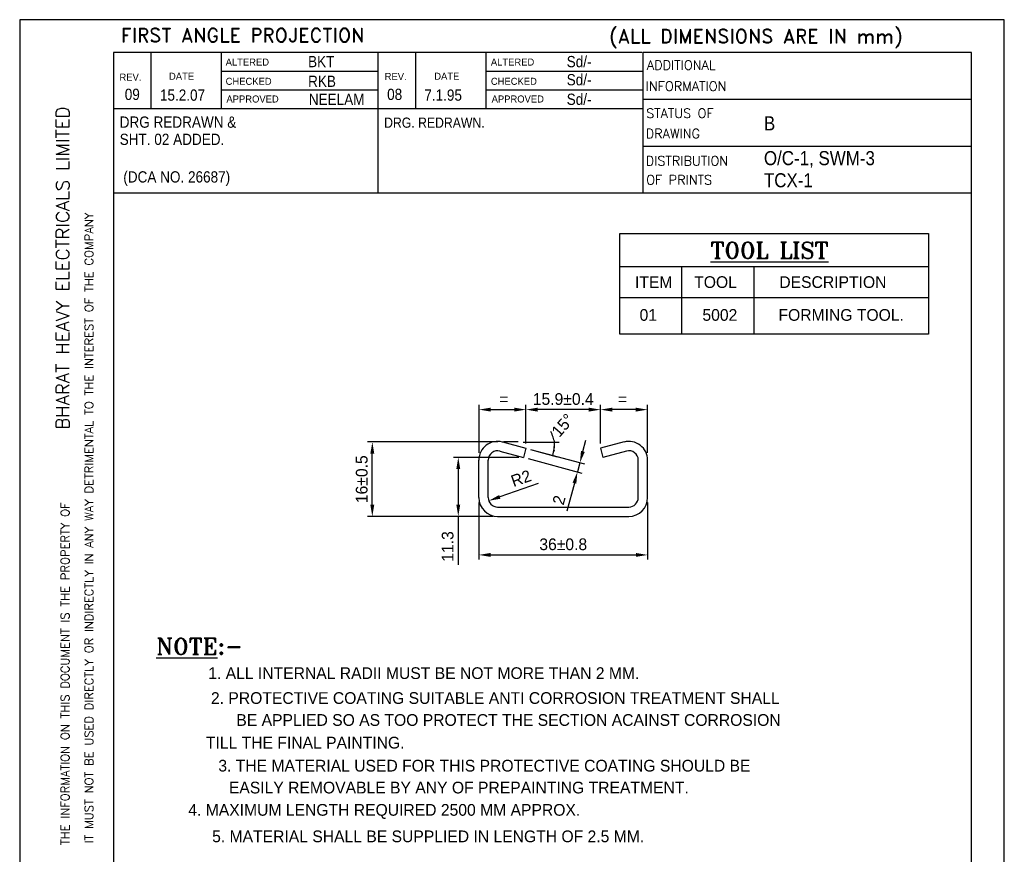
# Model space of a CAD drawing. Extents: x -15461 to 18833, y -2298 to 2685.
# Tile 5 of 5: x 18623 to 18833, y 2507 to 2685. Entities that reach past the tile are written whole.
import ezdxf
from ezdxf.enums import TextEntityAlignment as Align

# ---------------------------------------------------------------- set-up
doc = ezdxf.new("R2010")
doc.units = 0
doc.header["$LTSCALE"] = 0.5
doc.header["$MEASUREMENT"] = 0
doc.layers.get('0').update_dxf_attribs({"linetype": 'CONTINUOUS'})
doc.layers.get('DEFPOINTS').update_dxf_attribs({"linetype": 'CONTINUOUS'})
doc.layers.add('TEXT', color=3, linetype='CONTINUOUS')
doc.layers.add('TXT', color=2, linetype='CONTINUOUS')
doc.styles.add('ROMAND', font='romand')
doc.styles.add('ROMANS', font='romans.shx')
doc.styles.add('ROMANT', font='romant.shx')
doc.dimstyles.get("Standard").update_dxf_attribs({"dimtxt": 2.5, "dimasz": 2.5, "dimexe": 1, "dimexo": 1, "dimgap": 1, "dimtad": 1, "dimdec": 0, "dimzin": 12, "dimdsep": 46, "dimtxsty": 'Standard', "dimcen": 0, "dimclrd": 1, "dimclre": 1, "dimclrt": 2, "dimadec": 0, "dimazin": 3, "dimtfac": 1, "dimtdec": 0, "dimtmove": 0, "dimatfit": 3, "dimfxl": 0, "dimtolj": 1, "dimtzin": 0, "dimarcsym": 0})

# ---------------------------------------------------------------- blocks, each defined once
blk = doc.blocks.new('A4')
for p, q in [((0, 297), (0, 0)), ((210, 297), (0, 297)), ((210, 0), (210, 297)), ((132.79, 290), (20, 290)), ((20, 290), (20, 7)), ((28, 290), (28, 278)), ((43, 290), (43, 277.99)), ((76.4, 290), (76.4, 260)), ((84.4, 290), (84.4, 277.98)), ((99.4, 290), (99.4, 277.98)), ((133, 260), (133, 290)), ((203, 290), (133, 290)), ((203, 7), (203, 290)), ((76.4, 285.99), (43, 285.99)), ((133, 285.97), (99.4, 285.98)), ((20, 282), (20, 282)), ((76.4, 281.99), (43, 281.99)), ((133, 281.97), (99.4, 281.98)), ((203, 280), (133, 280)), ((133, 277.97), (20, 278)), ((203, 270), (133, 270)), ((203, 260), (20, 260))]:
    blk.add_line(p, q)
at = {"style": 'ROMANS', "width": 0.7}
for tag, p in [('NEW_ALT_BY', (55.26, 287.07)), ('OLD_ALT_BY', (111.5, 287.32)), ('NEW_CHD_BY', (55.8, 283.39)), ('OLD_CHD_BY', (111.5, 283.23)), ('NEW_REV_NO', (20.47, 280.69)), ('NEW_REV_DT', (29.91, 280.8)), ('OLD_REV_NO', (77.51, 281.45)), ('OLD_REV_DT', (85.97, 280.5)), ('NEW_APP_BY', (57.03, 279.3)), ('OLD_APP_BY', (113.28, 279.13))]:
    blk.add_attdef(tag, p, '', height=1.5, dxfattribs=at)
at = {"color": 7, "style": 'ROMANS'}
for tag, p, height in [('NEW_ALT_SIGN', (66.32, 287.35), 1), ('OLD_ALT_SIGN', (122.94, 287.73), 1), ('NEW_CHD_SIGN', (67.27, 283.66), 1), ('OLD_CHD_SIGN', (123.22, 283.5), 1), ('NEW_APP_SIGN', (67.95, 279.16), 1), ('OLD_APP_SIGN', (124.72, 279.41), 1), ('DRN_SIGN', (159.64, 55.29), 1), ('CHD_SIGN', (159.2, 49.18), 1), ('APP_SIGN', (159.2, 43.06), 1), ('TITLE1', (42.35, 16.76), 3.5), ('TITLE2', (42.35, 10.55), 3.5)]:
    blk.add_attdef(tag, p, '', height=height, dxfattribs=at)
at = {"style": 'ROMANS'}
for tag, p, height in [('NEW_DCA_NO', (20.9, 275.07), 2), ('OLD_DCA_NO', (78.06, 274.63), 2), ('NEW_DCA_DETAILS', (20.9, 271.39), 1.8), ('OLD_DCA_DETAILS', (78.06, 270.95), 1.8)]:
    blk.add_attdef(tag, p, '', height=height, dxfattribs=at)
for tag, p, width in [('SHTNO', (13.78, 110.33), 0.8), ('REV_NO', (13.8, 101.04), 0.8), ('DRG_NO', (13.88, 72.7), 0.9)]:
    blk.add_attdef(tag, p, '', height=2.8, rotation=90, dxfattribs=dict(at, width=width))
at = {"color": 7, "style": 'ROMANS'}
for tag, height, p in [('DRN_BY', 2, (149.82, 56.82)), ('DRN_DATE', 1.5, (180.8, 56.66)), ('CHD_BY', 2, (149.82, 50.82)), ('CHD_DATE', 1.5, (180.7, 51.14)), ('APP_BY', 2, (149.82, 44.81)), ('APP_DATE', 1.5, (180.7, 44.64)), ('SCALE', 2.5, (100.77, 30.22)), ('ITNO', 2.5, (181.7, 30.87)), ('NOIT', 2.5, (197.04, 30.38)), ('REFTOASSY', 2.5, (147.44, 29.6)), ('REV_NO', 3.5, (197.3, 16.45)), ('SHTNO', 2.5, (157.79, 10.06)), ('NOSHT', 2.5, (199.43, 10.04))]:
    blk.add_attdef(tag, text='', height=height, dxfattribs=at).set_placement(p, align=Align.MIDDLE)
at = {"color": 7, "style": 'ROMANS', "width": 0.8}
blk.add_attdef('WEIGHT', text='', height=2.3, dxfattribs=at).set_placement((119.67, 29.96), align=Align.MIDDLE)
at = {"color": 7, "style": 'ROMANS', "width": 1.5}
blk.add_attdef('DRG_NO', (133.59, 15.09), '', height=3.5, dxfattribs=at)
at = {"layer": 'TEXT'}
for s, height, style, p in [('FIRST ANGLE PROJECTION', 3, 'ROMAND', (21.58, 292.18)), ('(ALL DIMENSIONS ARE IN mm)', 3, 'ROMAND', (125.77, 292.01)), ('ADDITIONAL', 2, 'ROMANS', (133.78, 286.34)), ('INFORMATION', 2, 'ROMANS', (133.51, 281.82)), ('STATUS OF ', 2, 'ROMANS', (133.62, 276.06)), ('DRAWING', 2, 'ROMANS', (133.53, 271.72)), ('DISTRIBUTION', 2, 'ROMANS', (133.53, 265.92)), ('OF PRINTS', 2, 'ROMANS', (133.62, 261.87))]:
    blk.add_text(s, height=height, dxfattribs=dict(at, style=style)).set_placement(p)
for s, p in [('ALTERED', (43.93, 287.22)), ('ALTERED', (100.5, 287.22)), ('DATE', (31.85, 284.2)), ('REV.', (77.85, 284.15)), ('DATE', (88.42, 284.2)), ('REV.', (21.28, 284.01)), ('CHECKED', (43.93, 283.12)), ('CHECKED', (100.5, 283.12)), ('APPROVED', (44.1, 279.35)), ('APPROVED', (100.66, 279.35))]:
    blk.add_text(s, height=1.5, dxfattribs=at).set_placement(p)
at = {"layer": 'TEXT', "style": 'ROMAND', "width": 0.868356}
blk.add_text('BHARAT HEAVY ELECTRICALS LIMITED', height=2.8, rotation=90, dxfattribs=at).set_placement((10.57, 209.62), (10.57, 278.51), align=Align.FIT)
at = {"layer": 'TEXT', "style": 'ROMAND'}
for s, p in [('IT MUST NOT BE USED DIRECTLY OR INDIRECTLY IN ANY WAY DETRIMENTAL TO THE INTEREST OF THE COMPANY', (15.67, 121.4)), ('THE INFORMATION ON THIS DOCUMENT IS THE PROPERTY OF', (10.59, 121.04))]:
    blk.add_text(s, height=1.8, rotation=90, dxfattribs=at).set_placement(p)
blk = doc.blocks.new('*D20')
at = {"color": 1, "lineweight": -2}
for p, q in [((18724.94, 2595.02), (18697.19, 2595.02)), ((18698.19, 2581.65), (18698.19, 2592.52)), ((18723.91, 2579.15), (18697.19, 2579.15))]:
    blk.add_line(p, q, dxfattribs=at)
at = {"color": 1}
for points in [[(18697.77, 2592.52), (18698.61, 2592.52), (18698.19, 2595.02)], [(18697.77, 2581.65), (18698.61, 2581.65), (18698.19, 2579.15)]]:
    blk.add_solid(points, dxfattribs=at)
at = {"layer": 'DEFPOINTS', "color": 0}
for p in [(18698.19, 2595.02), (18725.94, 2595.02), (18724.91, 2579.15)]:
    blk.add_point(p, dxfattribs=at)
at = {"color": 2, "insert": (18695.94, 2587.08), "char_height": 2.5, "attachment_point": 5, "rotation": 90}
blk.add_mtext('\\A1;16±0.5', dxfattribs=at)
blk = doc.blocks.new('*D21')
at = {"color": 1, "lineweight": -2}
for p, q in [((18720.91, 2582.15), (18720.91, 2569.94)), ((18756.91, 2582.15), (18756.91, 2569.94)), ((18723.41, 2570.94), (18754.41, 2570.94))]:
    blk.add_line(p, q, dxfattribs=at)
at = {"color": 1}
for points in [[(18723.41, 2571.36), (18723.41, 2570.53), (18720.91, 2570.94)], [(18754.41, 2571.36), (18754.41, 2570.53), (18756.91, 2570.94)]]:
    blk.add_solid(points, dxfattribs=at)
at = {"layer": 'DEFPOINTS', "color": 0}
for p in [(18720.91, 2583.15), (18756.91, 2583.15), (18756.91, 2570.94)]:
    blk.add_point(p, dxfattribs=at)
at = {"color": 2, "insert": (18738.91, 2573.19), "char_height": 2.5, "attachment_point": 5}
blk.add_mtext('\\A1;36±0.8', dxfattribs=at)
blk = doc.blocks.new('*D22')
at = {"color": 1, "lineweight": -2}
for p, q in [((18729.44, 2591.74), (18715.52, 2591.74)), ((18716.52, 2589.24), (18716.52, 2581.65)), ((18723.91, 2579.15), (18715.52, 2579.15)), ((18716.52, 2579.15), (18716.52, 2568.82))]:
    blk.add_line(p, q, dxfattribs=at)
at = {"color": 1}
for points in [[(18716.11, 2589.24), (18716.94, 2589.24), (18716.52, 2591.74)], [(18716.11, 2581.65), (18716.94, 2581.65), (18716.52, 2579.15)]]:
    blk.add_solid(points, dxfattribs=at)
at = {"layer": 'DEFPOINTS', "color": 0}
for p in [(18716.52, 2591.74), (18730.44, 2591.74), (18724.91, 2579.15)]:
    blk.add_point(p, dxfattribs=at)
at = {"color": 2, "insert": (18714.27, 2572.74), "char_height": 2.5, "attachment_point": 5, "rotation": 90}
blk.add_mtext('\\A1;11.3', dxfattribs=at)
blk = doc.blocks.new('*D23')
at = {"color": 1, "lineweight": -2}
for p, q in [((18730.96, 2594.67), (18730.96, 2602.92)), ((18744.36, 2601.92), (18733.46, 2601.92)), ((18746.86, 2594.67), (18746.86, 2602.92))]:
    blk.add_line(p, q, dxfattribs=at)
at = {"color": 1}
for points in [[(18733.46, 2602.34), (18733.46, 2601.5), (18730.96, 2601.92)], [(18744.36, 2602.34), (18744.36, 2601.5), (18746.86, 2601.92)]]:
    blk.add_solid(points, dxfattribs=at)
at = {"layer": 'DEFPOINTS', "color": 0}
for p in [(18730.96, 2601.92), (18730.96, 2593.67), (18746.86, 2593.67)]:
    blk.add_point(p, dxfattribs=at)
at = {"color": 2, "insert": (18738.91, 2604.17), "char_height": 2.5, "attachment_point": 5}
blk.add_mtext('\\A1;15.9±0.4', dxfattribs=at)
blk = doc.blocks.new('*D24')
at = {"color": 1, "lineweight": -2}
for p, q in [((18720.95, 2592.74), (18720.95, 2602.92)), ((18723.45, 2601.92), (18728.46, 2601.92)), ((18730.96, 2594.67), (18730.96, 2602.92))]:
    blk.add_line(p, q, dxfattribs=at)
at = {"color": 1}
for points in [[(18723.45, 2602.34), (18723.45, 2601.5), (18720.95, 2601.92)], [(18728.46, 2602.34), (18728.46, 2601.5), (18730.96, 2601.92)]]:
    blk.add_solid(points, dxfattribs=at)
at = {"layer": 'DEFPOINTS', "color": 0}
for p in [(18730.96, 2601.92), (18730.96, 2593.67), (18720.95, 2591.74)]:
    blk.add_point(p, dxfattribs=at)
at = {"color": 2, "insert": (18726.26, 2604.17), "char_height": 2.5, "attachment_point": 5}
blk.add_mtext('\\A1;=', dxfattribs=at)
blk = doc.blocks.new('*D27')
at = {"color": 1, "lineweight": -2}
blk.add_line((18733.56, 2586.18), (18725.38, 2583.32), dxfattribs=at)
at = {"color": 1}
blk.add_solid([(18725.24, 2583.71), (18725.52, 2582.92), (18723.02, 2582.49)], dxfattribs=at)
at = {"layer": 'DEFPOINTS', "color": 0}
for p in [(18724.91, 2583.15), (18723.02, 2582.49)]:
    blk.add_point(p, dxfattribs=at)
at = {"color": 2, "insert": (18729.91, 2587.28), "char_height": 2.5, "attachment_point": 5, "rotation": 19.2781}
blk.add_mtext('\\A1;R2', dxfattribs=at)
blk = doc.blocks.new('*D28')
at = {"color": 1, "lineweight": -2}
for p, q in [((18746.86, 2594.67), (18746.86, 2602.92)), ((18754.36, 2601.92), (18749.36, 2601.92)), ((18756.86, 2592.74), (18756.86, 2602.92))]:
    blk.add_line(p, q, dxfattribs=at)
at = {"color": 1}
for points in [[(18749.36, 2602.34), (18749.36, 2601.5), (18746.86, 2601.92)], [(18754.36, 2602.34), (18754.36, 2601.5), (18756.86, 2601.92)]]:
    blk.add_solid(points, dxfattribs=at)
at = {"layer": 'DEFPOINTS', "color": 0}
for p in [(18746.86, 2601.92), (18746.86, 2593.67), (18756.86, 2591.74)]:
    blk.add_point(p, dxfattribs=at)
at = {"color": 2, "insert": (18751.55, 2604.17), "char_height": 2.5, "attachment_point": 5}
blk.add_mtext('\\A1;=', dxfattribs=at)
blk = doc.blocks.new('*D29')
at = {"color": 1, "lineweight": -2}
for p, q in [((18743.11, 2593.01), (18743.75, 2595.42)), ((18731.4, 2591.48), (18742.91, 2588.4)), ((18731.92, 2593.41), (18743.42, 2590.33)), ((18742.46, 2590.59), (18741.94, 2588.66)), ((18741.29, 2586.24), (18739.7, 2580.29))]:
    blk.add_line(p, q, dxfattribs=at)
at = {"color": 1}
for points in [[(18742.7, 2593.11), (18743.51, 2592.9), (18742.46, 2590.59)], [(18740.89, 2586.35), (18741.7, 2586.14), (18741.94, 2588.66)]]:
    blk.add_solid(points, dxfattribs=at)
at = {"layer": 'DEFPOINTS', "color": 0}
for p in [(18730.96, 2593.67), (18730.44, 2591.74), (18741.94, 2588.66)]:
    blk.add_point(p, dxfattribs=at)
at = {"color": 2, "insert": (18738, 2582.64), "char_height": 2.5, "attachment_point": 5, "rotation": 75}
blk.add_mtext('\\A1;2', dxfattribs=at)
blk = doc.blocks.new('A$C516F3285')
at = {"color": 1}
for p, q in [((3.1, -7.99), (10.82, -7.99)), ((4.69, -9.59), (10.41, -11.12))]:
    blk.add_line(p, q, dxfattribs=at)
for centre, start, end in [((-0.99, -10.62), 12.9139, 25.8279), ((-1.29, -7.99), 345, 0)]:
    blk.add_arc(centre, 11.12, start, end, dxfattribs=at)
for points in [[(9.52, -9.25), (9.94, -9.28), (9.81, -8.02)], [(9.92, -9.7), (9.51, -9.6), (9.43, -10.87)]]:
    blk.add_solid(points, dxfattribs=at)
at = {"color": 2, "insert": (11.57, -4.43), "char_height": 2.5, "attachment_point": 5, "rotation": 49.0043}
blk.add_mtext('\\A1;15°', dxfattribs=at)

msp = doc.modelspace()

# ---------------------------------------------------------------- linework, layer by layer
for p, q in [((18750.95, 2632.4), (18816.83, 2632.4)), ((18764.11, 2632.4), (18764.11, 2617.99)), ((18779.55, 2632.4), (18779.55, 2617.99)), ((18750.95, 2625.8), (18816.83, 2625.8)), ((18725.94, 2595.02), (18730.96, 2593.67)), ((18729.33, 2595.02), (18726.18, 2595.02)), ((18730.96, 2593.67), (18730.44, 2591.74)), ((18751.87, 2595.02), (18746.86, 2593.67)), ((18746.86, 2593.67), (18747.37, 2591.74)), ((18725.42, 2593.08), (18730.44, 2591.74)), ((18752.39, 2593.08), (18747.37, 2591.74)), ((18720.91, 2583.15), (18720.91, 2591.15)), ((18722.91, 2583.15), (18722.91, 2591.15)), ((18754.91, 2583.15), (18754.91, 2591.15)), ((18756.91, 2583.15), (18756.91, 2591.15)), ((18724.91, 2581.15), (18752.91, 2581.15)), ((18724.91, 2579.15), (18752.91, 2579.15))]:
    msp.add_line(p, q)
at = {"color": 1}
msp.add_line((18731.92, 2593.41), (18737.64, 2591.88), dxfattribs=at)
msp.add_lwpolyline([(18750.95, 2639.44), (18816.83, 2639.44), (18816.83, 2617.99), (18750.95, 2617.99)], close=True)
for centre, radius, start, end in [((18724.91, 2591.15), 4, 75, 180), ((18752.91, 2591.15), 4, 0, 105), ((18724.91, 2591.15), 2, 75, 180), ((18752.91, 2591.15), 2, 0, 105), ((18724.91, 2583.15), 4, 180, 270), ((18724.91, 2583.15), 2, 180, 270), ((18752.91, 2583.15), 4, 270, 0), ((18752.91, 2583.15), 2, 270, 0)]:
    msp.add_arc(centre, radius, start, end)

# ---------------------------------------------------------------- block references
for name, p in [('A4', (18622.98, 2388.05)), ('A$C516F3285', (18727.24, 2603))]:
    msp.add_blockref(name, p)

# ---------------------------------------------------------------- texts
at = {"layer": 'TEXT', "width": 0.9}
for s, height, p in [('Sd/-', 2.4, (18739.65, 2674.92)), ('BKT', 2.4, (18684.49, 2674.92)), ('Sd/-', 2.4, (18739.65, 2671.06)), ('RKB', 2.4, (18684.49, 2670.72)), ('09', 2.4, (18645.39, 2667.94)), ('15.2.07', 2.4, (18652.89, 2667.78)), ('NEELAM', 2.4, (18684.65, 2666.86)), ('08', 2.4, (18701.35, 2667.94)), ('7.1.95', 2.4, (18709.28, 2667.78)), ('Sd/-', 2.4, (18739.65, 2666.89)), ('DRG REDRAWN & ', 2.4, (18644.31, 2662.02)), ('DRG. REDRAWN.', 2.1667, (18700.71, 2662.02)), ('B', 3, (18781.71, 2661.46)), ('SHT. 02 ADDED.', 2.4, (18644.31, 2658.35)), ('O/C-1, SWM-3', 3, (18781.71, 2654.04)), ('(DCA NO. 26687)', 2.4, (18645.08, 2650.34)), ('TCX-1', 3, (18781.71, 2649.32))]:
    msp.add_text(s, height=height, dxfattribs=at).set_placement(p)
at = {"layer": 'TXT', "style": 'ROMANT'}
for s, p in [('%%uTOOL LIST', (18782.91, 2635.88)), ('%%uNOTE%%u:-', (18661.34, 2551.43))]:
    msp.add_text(s, height=3.5, dxfattribs=at).set_placement(p, align=Align.MIDDLE)
at = {"layer": 'TXT'}
for s, p in [('ITEM ', (18758.67, 2629.11)), ('TOOL', (18771.39, 2629.11)), ('DESCRIPTION', (18796.42, 2629.11)), ('01', (18757.05, 2622.11)), ('5002 ', (18772.78, 2622.11)), ('FORMING TOOL.', (18798.19, 2622.11)), ('1. ALL INTERNAL RADII MUST BE NOT MORE THAN 2 MM.', (18709.17, 2545.74)), ('2. PROTECTIVE COATING SUITABLE ANTI CORROSION TREATMENT SHALL', (18724.42, 2540.43)), ('BE APPLIED SO AS TOO PROTECT THE SECTION ACAINST CORROSION', (18727.24, 2535.75)), ('TILL THE FINAL PAINTING.', (18683.88, 2530.92)), ('3. THE MATERIAL USED FOR THIS PROTECTIVE COATING SHOULD BE ', (18722.56, 2526.01)), ('EASILY REMOVABLE BY ANY OF PREPAINTING TREATMENT.', (18716.64, 2521.34)), ('4. MAXIMUM LENGTH REQUIRED 2500 MM APPROX.', (18700.74, 2516.26)), ('5. MATERIAL SHALL BE SUPPLIED IN LENGTH OF 2.5 MM.', (18710.1, 2510.94))]:
    msp.add_text(s, height=2.5, dxfattribs=at).set_placement(p, align=Align.MIDDLE)

# ---------------------------------------------------------------- dimensions: what is measured, and where the dimension line sits
for p1, text, picture, middle in [((18720.95, 2591.74), '=', '*D24', (18726.26, 2601.92)), ((18746.86, 2593.67), '15.9±0.4', '*D23', (18738.91, 2601.92))]:
    dim = msp.add_linear_dim(base=(18730.96, 2601.92), p1=p1, p2=(18730.96, 2593.67), text=text, dimstyle='Standard')
    dim.commit()
    dim.dimension.update_dxf_attribs({"geometry": picture, "text_midpoint": middle, "dimtype": 160})
for base, p1, p2, angle, text, picture, middle in [((18746.86, 2601.92), (18756.86, 2591.74), (18746.86, 2593.67), 180, '=', '*D28', (18751.55, 2601.92)), ((18698.19, 2595.02), (18724.91, 2579.15), (18725.94, 2595.02), 270, '<>±0.5', '*D20', (18698.19, 2587.08)), ((18716.52, 2591.74), (18724.91, 2579.15), (18730.44, 2591.74), 270, '11.3', '*D22', (18716.52, 2572.74))]:
    dim = msp.add_linear_dim(base=base, p1=p1, p2=p2, angle=angle, text=text, dimstyle='Standard')
    dim.commit()
    dim.dimension.update_dxf_attribs({"geometry": picture, "text_midpoint": middle, "dimtype": 160})
dim = msp.add_linear_dim(base=(18741.94, 2588.66), p1=(18730.96, 2593.67), p2=(18730.44, 2591.74), angle=255, dimstyle='Standard')
dim.commit()
dim.dimension.update_dxf_attribs({"geometry": '*D29', "text_midpoint": (18740.17, 2582.06), "dimtype": 161})
dim = msp.add_radius_dim(center=(18724.91, 2583.15), mpoint=(18723.02, 2582.49), dimstyle='Standard', override={"dimtmove": 1})
dim.commit()
dim.dimension.update_dxf_attribs({"geometry": '*D27', "text_midpoint": (18730.65, 2585.16), "dimtype": 164})
dim = msp.add_linear_dim(base=(18756.91, 2570.94), p1=(18720.91, 2583.15), p2=(18756.91, 2583.15), text='<>±0.8', dimstyle='Standard')
dim.commit()
dim.dimension.update_dxf_attribs({"geometry": '*D21', "text_midpoint": (18738.91, 2573.19)})

doc.saveas('drawing.dxf')
